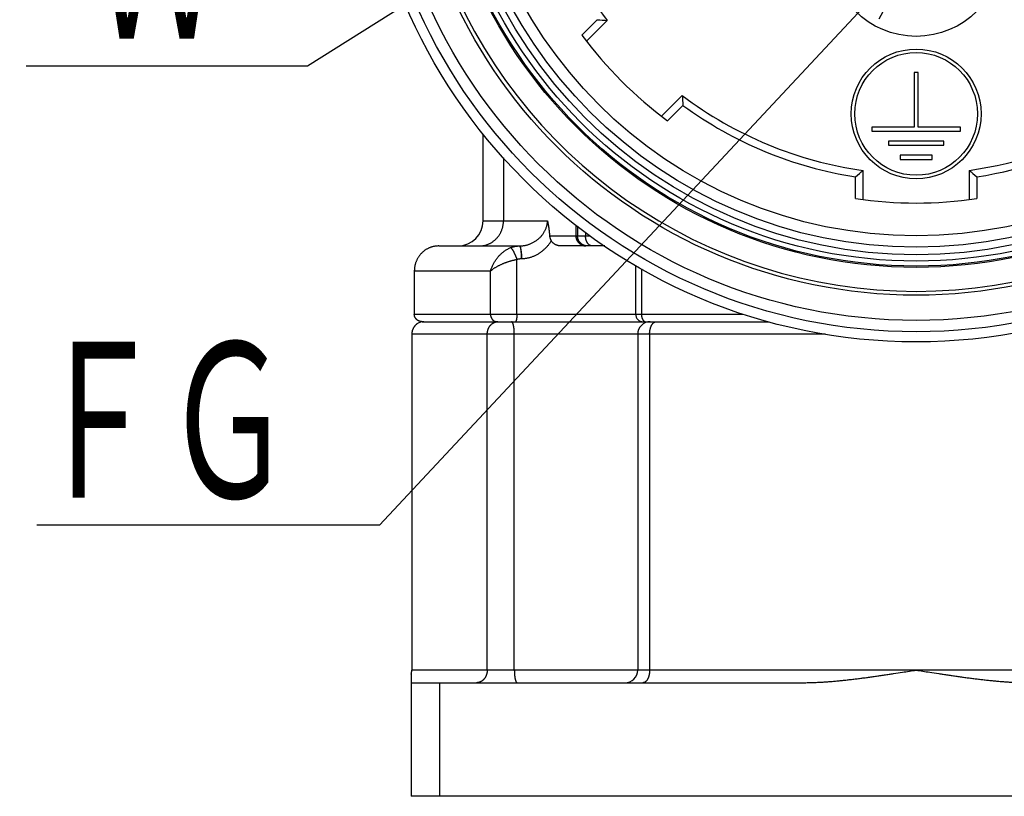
# Model space of a CAD drawing. Header units: millimetres. Extents: x 0 to 1300, y 0 to 891.
# Tile 7 of 119: x 385 to 444, y 210 to 257. Entities that reach past the tile are written whole.
import ezdxf

# ---------------------------------------------------------------- set-up
doc = ezdxf.new("R2010")
doc.units = ezdxf.units.MM
doc.header["$LTSCALE"] = 0.54643
for name, color, linetype in [('NoLayerName_001', 7, 'Continuous'), ('NoLayerName_002', 7, 'Continuous'), ('NoLayerName_003', 7, 'Continuous'), ('NoLayerName_006', 7, 'Continuous')]:
    doc.layers.add(name, color=color, linetype=linetype)
doc.styles.get("Standard").update_dxf_attribs({"font": 'txt', "bigfont": 'extfont2'})
doc.dimstyles.get("Standard").update_dxf_attribs({"dimtxt": 2.5, "dimasz": 2.5, "dimexe": 1, "dimexo": 1, "dimtad": 1, "dimdec": 3, "dimzin": 0, "dimdsep": 46, "dimtxsty": 'Standard', "dimcen": 2.5, "dimadec": 3, "dimazin": 0, "dimtfac": 0.75, "dimtdec": 3, "dimtmove": 0, "dimatfit": 3, "dimfxl": 1, "dimarcsym": 0})

msp = doc.modelspace()

# ---------------------------------------------------------------- linework, layer by layer
at = {"layer": 'NoLayerName_001', "color": 7, "linetype": 'Continuous', "lineweight": 25}
for p, q in [((418.5757, 255.6635), (419.4875, 256.5753)), ((418.8501, 255.3015), (420.0806, 256.532)), ((424.5354, 252.0773), (423.3049, 250.8467)), ((424.5786, 251.4841), (423.6669, 250.5723)), ((435.286, 245.884), (435.286, 247.6242)), ((441.586, 247.6242), (441.586, 245.884)), ((434.836, 245.9459), (434.836, 247.2354)), ((442.036, 247.2354), (442.036, 245.9459))]:
    msp.add_line(p, q, dxfattribs=at)
for radius in [31.725, 26.7]:
    msp.add_circle((438.436, 270.4327), radius, dxfattribs=at)
for centre, radius, start, end in [((438.436, 270.4327), 23.025, 137.86317, 217.13683), ((424.9583, 327.4841), 71.1195, 265.588157, 266.067268), ((438.436, 270.4327), 23.025, 277.86317, 322.13683), ((438.436, 270.4327), 24.75, 216.636398, 233.363602), ((438.436, 270.4327), 23.475, 278.82138, 321.17862), ((438.436, 270.4327), 23.025, 232.86317, 262.13683), ((495.4874, 256.955), 71.1195, 183.932732, 184.411843), ((438.436, 270.4327), 23.475, 233.82138, 261.17862), ((388.5644, 301.244), 71.1195, 310.588157, 311.067268), ((488.3076, 301.244), 71.1195, 228.932732, 229.411843), ((438.436, 270.4327), 24.75, 261.636398, 278.363602)]:
    msp.add_arc(centre, radius, start, end, dxfattribs=at)
at = {"layer": 'NoLayerName_002', "color": 7, "linetype": 'Continuous', "lineweight": 25}
for p, q in [((438.316, 253.4377), (438.316, 250.1977)), ((438.556, 253.4377), (438.316, 253.4377)), ((438.556, 250.1977), (438.556, 253.4377)), ((435.8035, 250.1977), (435.8035, 249.9577)), ((438.316, 250.1977), (435.8035, 250.1977)), ((435.8035, 249.9577), (441.0685, 249.9577)), ((441.0685, 250.1977), (438.556, 250.1977)), ((441.0685, 249.9577), (441.0685, 250.1977)), ((436.7935, 249.3577), (436.7935, 249.1177)), ((440.0785, 249.3577), (436.7935, 249.3577)), ((440.0785, 249.1177), (440.0785, 249.3577)), ((436.7935, 249.1177), (440.0785, 249.1177)), ((437.491, 248.5177), (437.491, 248.2777)), ((439.381, 248.5177), (437.491, 248.5177)), ((437.491, 248.2777), (439.381, 248.2777)), ((439.381, 248.2777), (439.381, 248.5177))]:
    msp.add_line(p, q, dxfattribs=at)
for centre, radius in [((438.436, 260.6827), 5.1), ((438.436, 250.9777), 3.855), ((438.436, 250.9777), 3.645)]:
    msp.add_circle(centre, radius, dxfattribs=at)
at = {"layer": 'NoLayerName_003', "color": 7, "linetype": 'Continuous', "lineweight": 25}
for radius in [33, 30.225, 28.575, 28.5]:
    msp.add_circle((438.436, 270.4327), radius, dxfattribs=at)
at = {"layer": 'NoLayerName_003', "color": 8, "linetype": 'Continuous', "lineweight": 25}
for radius in [32.4, 28.2, 27.8237, 27.3748]:
    msp.add_circle((438.436, 270.4327), radius, dxfattribs=at)
at = {"layer": 'NoLayerName_003', "color": 7, "linetype": 'Continuous', "lineweight": 25}
msp.add_arc((438.436, 270.4327), 30, 200.134211, 339.865789, dxfattribs=at)
at = {"layer": 'NoLayerName_006', "color": 7, "linetype": 'Continuous', "lineweight": 25}
for p, q in [((412.711, 244.6327), (412.711, 249.802)), ((410.086, 243.1327), (414.8721, 243.1327)), ((419.9408, 243.1327), (417.3398, 243.1327)), ((408.622, 241.6327), (408.622, 239.0827)), ((421.7724, 241.9716), (421.7724, 239.0827)), ((409.0819, 238.6327), (422.2016, 238.6327)), ((422.2224, 238.6327), (429.7103, 238.6327)), ((408.4718, 237.8827), (408.4718, 217.9327)), ((421.8932, 237.8827), (421.8932, 217.9327)), ((408.436, 217.6986), (408.436, 210.4327)), ((408.436, 217.1827), (431.686, 217.1827)), ((410.1242, 217.1827), (410.1242, 210.4327)), ((468.436, 210.4327), (408.436, 210.4327))]:
    msp.add_line(p, q, dxfattribs=at)
at = {"layer": 'NoLayerName_006', "color": 8, "linetype": 'Continuous', "lineweight": 25}
for p, q in [((413.9204, 248.3759), (413.9204, 244.6327)), ((412.711, 244.6327), (416.5322, 244.6327)), ((418.2347, 243.7327), (418.2347, 244.3692)), ((418.3201, 244.3019), (418.3201, 243.7327)), ((416.6575, 243.7327), (418.7967, 243.7327)), ((418.7967, 243.926), (418.7967, 243.7327)), ((418.7967, 243.7327), (419.0431, 243.7327)), ((414.7164, 239.0827), (414.7164, 242.3317)), ((413.1453, 241.6327), (408.622, 241.6327)), ((413.1453, 239.0827), (413.1453, 241.6327)), ((422.1122, 241.7812), (422.1122, 239.0827)), ((408.622, 239.0827), (428.1431, 239.0827)), ((433.0529, 237.8827), (408.4718, 237.8827)), ((412.9553, 217.9327), (412.9553, 237.8827)), ((414.564, 217.9327), (414.564, 237.8827)), ((422.6015, 237.8827), (422.6015, 217.9327)), ((468.436, 217.9327), (408.4718, 217.9327))]:
    msp.add_line(p, q, dxfattribs=at)
at = {"layer": 'NoLayerName_006', "color": 7, "linetype": 'Continuous', "lineweight": 25}
for centre, radius, start, end in [((411.211, 244.6327), 1.5, 270, 0), ((410.0857, 241.6475), 1.4852, 89.988265, 98.187204), ((422.2224, 239.0827), 0.45, 180, 270), ((409.1946, 237.9263), 0.7063, 106.968134, 122.860756), ((409.1958, 237.9198), 0.7129, 90.033628, 106.91413), ((422.6432, 237.8827), 0.75, 89.999862, 180), ((407.6871, 217.9327), 0.7847, 342.636953, 359.996499), ((421.1432, 217.9327), 0.75, 269.999946, 0)]:
    msp.add_arc(centre, radius, start, end, dxfattribs=at)
at = {"layer": 'NoLayerName_006', "color": 8, "linetype": 'Continuous', "lineweight": 25}
for centre, radius, start, end in [((418.8071, 243.6797), 0.547, 258.175061, 269.94135), ((413.5926, 238.0952), 0.5375, 90.023216, 96.993643)]:
    msp.add_arc(centre, radius, start, end, dxfattribs=at)
for points, knots in [([(412.491, 243.1327), (412.5164, 243.1334), (412.5674, 243.1338), (412.6436, 243.1408), (412.7196, 243.1515), (412.795, 243.1666), (412.8695, 243.1857), (412.9428, 243.209), (413.0147, 243.2362), (413.0849, 243.2675), (413.1533, 243.3026), (413.2195, 243.3414), (413.2836, 243.3837), (413.3452, 243.4293), (413.4044, 243.4781), (413.4609, 243.53), (413.5146, 243.5848), (413.5653, 243.6423), (413.613, 243.7023), (413.6575, 243.7647), (413.6988, 243.8293), (413.7369, 243.896), (413.7715, 243.9645), (413.8026, 244.0347), (413.8302, 244.1064), (413.8542, 244.1793), (413.8745, 244.2534), (413.8912, 244.3284), (413.9043, 244.404), (413.9135, 244.4801), (413.9195, 244.5563), (413.9198, 244.6073), (413.9204, 244.6327)], [0, 0, 0, 0, 0.0763188, 0.1528494, 0.229551, 0.3063761, 0.3832736, 0.4601918, 0.5370817, 0.6139036, 0.6906648, 0.7673911, 0.8440987, 0.9207948, 0.9974801, 1.0741504, 1.1507985, 1.2274267, 1.3040534, 1.3806932, 1.457355, 1.5340438, 1.6107621, 1.6875111, 1.7642919, 1.8410944, 1.917896, 1.9946676, 2.0713759, 2.1479849, 2.224458, 2.3007596, 2.3007596, 2.3007596, 2.3007596]), ([(414.8721, 243.1327), (414.8994, 243.1334), (414.954, 243.1338), (415.0358, 243.1406), (415.1173, 243.1509), (415.1983, 243.1654), (415.2786, 243.1837), (415.358, 243.2057), (415.4363, 243.2314), (415.5132, 243.2607), (415.5887, 243.2934), (415.6626, 243.3295), (415.7347, 243.3689), (415.8049, 243.4115), (415.873, 243.4573), (415.939, 243.5062), (416.0027, 243.5582), (416.064, 243.613), (416.1225, 243.6708), (416.1782, 243.7314), (416.2307, 243.7947), (416.2798, 243.8607), (416.3253, 243.9293), (416.3668, 244.0005), (416.4042, 244.0742), (416.4372, 244.1501), (416.4657, 244.2278), (416.4894, 244.3071), (416.5082, 244.3876), (416.5218, 244.4689), (416.5307, 244.5507), (416.5313, 244.6054), (416.5322, 244.6327)], [0, 0, 0, 0, 0.0818215, 0.1638006, 0.2459288, 0.3281837, 0.4105304, 0.4929245, 0.5753132, 0.6576391, 0.7398788, 0.8220505, 0.9041744, 0.9862705, 1.0683599, 1.1504651, 1.2326113, 1.3148149, 1.3970469, 1.4792788, 1.5615013, 1.6437264, 1.7259901, 1.8083543, 1.8909037, 1.9736312, 2.0564275, 2.1391858, 2.2218115, 2.3042289, 2.386386, 2.4682617, 2.4682617, 2.4682617, 2.4682617]), ([(414.969, 242.3818), (414.9978, 242.3824), (415.0554, 242.3828), (415.1417, 242.3889), (415.2277, 242.3984), (415.3132, 242.4117), (415.3981, 242.4289), (415.4821, 242.4497), (415.565, 242.4743), (415.6467, 242.5025), (415.7271, 242.5342), (415.806, 242.5693), (415.8835, 242.6078), (415.9595, 242.6495), (416.0338, 242.6944), (416.1064, 242.7422), (416.1772, 242.793), (416.246, 242.8465), (416.3128, 242.9027), (416.3774, 242.9613), (416.4398, 243.0224), (416.4999, 243.0857), (416.5575, 243.1511), (416.6125, 243.2185), (416.6648, 243.2879), (416.7147, 243.3587), (416.7452, 243.4076), (416.7608, 243.4319)], [0, 0, 0, 0, 0.0862989, 0.1727382, 0.2592712, 0.3458486, 0.4324208, 0.5189394, 0.6053664, 0.6917326, 0.7780957, 0.8645059, 0.9510055, 1.0376296, 1.1244063, 1.2113399, 1.2984101, 1.385589, 1.472844, 1.5601381, 1.6474308, 1.7346793, 1.8218393, 1.9088656, 1.9957133, 2.0823387, 2.1686999, 2.1686999, 2.1686999, 2.1686999]), ([(418.695, 243.1443), (418.6822, 243.1475), (418.6562, 243.1532), (418.6183, 243.1661), (418.5812, 243.1814), (418.545, 243.1995), (418.5101, 243.2201), (418.4766, 243.2431), (418.4447, 243.2683), (418.4146, 243.2958), (418.3864, 243.3252), (418.3604, 243.3565), (418.3368, 243.3896), (418.3156, 243.4243), (418.2967, 243.4602), (418.2803, 243.4973), (418.2664, 243.5354), (418.2549, 243.5741), (418.2459, 243.6134), (418.2396, 243.6531), (418.2354, 243.6929), (418.2352, 243.7195), (418.2347, 243.7327)], [0, 0, 0, 0, 0.03972488, 0.0796742, 0.11983946, 0.16019658, 0.20071035, 0.24133858, 0.28203619, 0.32275915, 0.36346846, 0.40413416, 0.4447501, 0.48533718, 0.52590381, 0.56644305, 0.60693563, 0.64735285, 0.6876595, 0.72781675, 0.76778504, 0.80752701, 0.80752701, 0.80752701, 0.80752701]), ([(418.9055, 243.1327), (418.8952, 243.133), (418.8746, 243.1331), (418.8437, 243.1359), (418.813, 243.14), (418.7825, 243.1459), (418.7523, 243.1534), (418.7225, 243.1625), (418.6933, 243.1732), (418.6647, 243.1855), (418.6369, 243.1993), (418.6098, 243.2145), (418.5836, 243.2312), (418.5584, 243.2492), (418.5341, 243.2686), (418.5109, 243.2892), (418.4887, 243.3109), (418.4678, 243.3338), (418.4481, 243.3578), (418.4297, 243.3827), (418.4125, 243.4086), (418.3967, 243.4353), (418.3823, 243.4629), (418.3693, 243.4911), (418.3578, 243.52), (418.3478, 243.5494), (418.3393, 243.5793), (418.3323, 243.6096), (418.3269, 243.6402), (418.323, 243.6709), (418.3205, 243.7018), (418.3203, 243.7224), (418.3201, 243.7327)], [0, 0, 0, 0, 0.03087811, 0.06183737, 0.09286197, 0.12393407, 0.15503484, 0.18614561, 0.21724896, 0.24833056, 0.27939038, 0.31043597, 0.34147211, 0.37250133, 0.40352452, 0.43454173, 0.4655528, 0.49655968, 0.52756794, 0.55858186, 0.58960415, 0.62063658, 0.65168059, 0.68273794, 0.71381094, 0.74489613, 0.77598278, 0.80705755, 0.83810553, 0.86911104, 0.90005844, 0.93093299, 0.93093299, 0.93093299, 0.93093299]), ([(419.1915, 243.1327), (419.1828, 243.1332), (419.1652, 243.1335), (419.1392, 243.1379), (419.1135, 243.1445), (419.0885, 243.1535), (419.0643, 243.1646), (419.0411, 243.1776), (419.0191, 243.1923), (418.9984, 243.2086), (418.9789, 243.2264), (418.9606, 243.2453), (418.9434, 243.2653), (418.9274, 243.2863), (418.9124, 243.308), (418.8985, 243.3303), (418.8855, 243.3532), (418.8736, 243.3766), (418.8626, 243.4004), (418.8525, 243.4246), (418.8434, 243.4493), (418.8351, 243.4742), (418.8276, 243.4994), (418.821, 243.5248), (418.8152, 243.5504), (418.8102, 243.5762), (418.806, 243.6021), (418.8026, 243.6281), (418.8, 243.6542), (418.7981, 243.6804), (418.7969, 243.7065), (418.7968, 243.724), (418.7967, 243.7327)], [0, 0, 0, 0, 0.02619547, 0.05253598, 0.07902781, 0.10563096, 0.1322699, 0.15884345, 0.1852693, 0.21160408, 0.23791736, 0.26424845, 0.29060925, 0.31698732, 0.34334902, 0.36965709, 0.39592293, 0.42216745, 0.44840588, 0.47464802, 0.50089866, 0.52715781, 0.55342109, 0.57968148, 0.60593757, 0.63218967, 0.65843677, 0.68467662, 0.71090584, 0.73711998, 0.76331368, 0.78948072, 0.78948072, 0.78948072, 0.78948072]), ([(413.1453, 241.6327), (413.1544, 241.6627), (413.1718, 241.7231), (413.2037, 241.8119), (413.2391, 241.8995), (413.2783, 241.9856), (413.3213, 242.0701), (413.3678, 242.1528), (413.4179, 242.2337), (413.4713, 242.3125), (413.528, 242.3893), (413.5879, 242.4637), (413.6509, 242.5357), (413.7168, 242.6051), (413.7856, 242.6715), (413.8572, 242.7347), (413.9314, 242.7945), (414.0082, 242.8504), (414.0875, 242.9025), (414.1692, 242.95), (414.253, 242.9937), (414.3109, 243.018), (414.3396, 243.0308)], [0, 0, 0, 0, 0.0941787, 0.1884685, 0.2828934, 0.37747, 0.4722086, 0.5671139, 0.6621861, 0.7574217, 0.8528145, 0.9483564, 1.044018, 1.1397069, 1.23533, 1.3308091, 1.4260841, 1.5211153, 1.6158862, 1.7104065, 1.8047147, 1.8988814, 1.8988814, 1.8988814, 1.8988814]), ([(414.3396, 243.0308), (414.3505, 243.0351), (414.3723, 243.0439), (414.4055, 243.0559), (414.439, 243.0672), (414.4729, 243.0776), (414.507, 243.0871), (414.5415, 243.0957), (414.5761, 243.1034), (414.611, 243.1103), (414.646, 243.1162), (414.6811, 243.1213), (414.7163, 243.1254), (414.7516, 243.1287), (414.7869, 243.131), (414.8222, 243.1325), (414.8457, 243.1325), (414.8574, 243.1327)], [0, 0, 0, 0, 0.03522174, 0.07051805, 0.10587886, 0.14129347, 0.17675065, 0.2122388, 0.24774597, 0.28326001, 0.31876863, 0.35425951, 0.38972042, 0.42513925, 0.46050416, 0.49580367, 0.53102674, 0.53102674, 0.53102674, 0.53102674]), ([(414.3396, 243.0308), (414.346, 243.0265), (414.3593, 243.0188), (414.3758, 243.0027), (414.3916, 242.9859), (414.4062, 242.9683), (414.4202, 242.9501), (414.4336, 242.9316), (414.4465, 242.9127), (414.459, 242.8935), (414.4711, 242.874), (414.4828, 242.8543), (414.4943, 242.8343), (414.5054, 242.8143), (414.5163, 242.794), (414.527, 242.7738), (414.5376, 242.7534), (414.5479, 242.7329), (414.5581, 242.7124), (414.5681, 242.6918), (414.5779, 242.6711), (414.5876, 242.6503), (414.5971, 242.6295), (414.6065, 242.6086), (414.6157, 242.5876), (414.6248, 242.5666), (414.6338, 242.5455), (414.6426, 242.5243), (414.6513, 242.5031), (414.6599, 242.4819), (414.6684, 242.4606), (414.6767, 242.4392), (414.6849, 242.4178), (414.6929, 242.3964), (414.7009, 242.3749), (414.7087, 242.3533), (414.7138, 242.3389), (414.7164, 242.3317)], [0, 0, 0, 0, 0.02288764, 0.04595704, 0.06895104, 0.09185598, 0.11473724, 0.13762127, 0.16051824, 0.18343361, 0.20636892, 0.22932217, 0.25228828, 0.27525949, 0.29822577, 0.32117845, 0.34411811, 0.3670471, 0.3899676, 0.41288167, 0.43579118, 0.45869784, 0.48160326, 0.50450886, 0.52741595, 0.55032565, 0.5732382, 0.59615322, 0.61907027, 0.64198889, 0.66490858, 0.68782882, 0.71074904, 0.73366866, 0.75658706, 0.77950359, 0.80241757, 0.80241757, 0.80241757, 0.80241757]), ([(414.8574, 243.1327), (414.8605, 243.1319), (414.8673, 243.1311), (414.8752, 243.1243), (414.882, 243.1167), (414.8879, 243.1083), (414.8928, 243.0997), (414.8969, 243.0908), (414.9005, 243.0818), (414.9037, 243.0727), (414.9068, 243.0635), (414.9098, 243.0542), (414.9127, 243.0449), (414.9154, 243.0355), (414.918, 243.0261), (414.9204, 243.0166), (414.9228, 243.007), (414.925, 242.9974), (414.9272, 242.9878), (414.9293, 242.9782), (414.9312, 242.9685), (414.9331, 242.9588), (414.9349, 242.9491), (414.9366, 242.9394), (414.9383, 242.9297), (414.9399, 242.92), (414.9409, 242.9135), (414.9414, 242.9103)], [0, 0, 0, 0, 0.00959767, 0.01977714, 0.03029487, 0.04045775, 0.05033256, 0.06006094, 0.0697356, 0.07941134, 0.0891118, 0.09883814, 0.10858913, 0.11836317, 0.12815839, 0.1379726, 0.14780334, 0.1576479, 0.16750333, 0.17736647, 0.18723395, 0.19710221, 0.20696753, 0.21682601, 0.22667364, 0.23650624, 0.24631955, 0.24631955, 0.24631955, 0.24631955]), ([(414.8721, 243.1327), (414.8752, 243.1319), (414.8819, 243.1311), (414.8896, 243.1242), (414.8963, 243.1166), (414.9022, 243.1083), (414.9072, 243.0999), (414.9115, 243.0912), (414.9152, 243.0824), (414.9184, 243.0735), (414.9214, 243.0644), (414.9242, 243.0552), (414.9267, 243.0459), (414.9289, 243.0365), (414.9309, 243.0271), (414.9327, 243.0175), (414.9343, 243.0079), (414.9357, 242.9982), (414.937, 242.9885), (414.938, 242.9787), (414.9389, 242.9689), (414.9396, 242.9592), (414.9402, 242.9494), (414.9407, 242.9396), (414.941, 242.9298), (414.9413, 242.92), (414.9414, 242.9135), (414.9414, 242.9103)], [0, 0, 0, 0, 0.00945275, 0.01951847, 0.0299628, 0.0400607, 0.0498485, 0.05945519, 0.06897928, 0.07849207, 0.08803423, 0.09761257, 0.10722822, 0.1168811, 0.12656993, 0.13629241, 0.14604522, 0.15582416, 0.16562422, 0.17543963, 0.18526394, 0.19509009, 0.20491047, 0.21471695, 0.22450097, 0.23425356, 0.24396538, 0.24396538, 0.24396538, 0.24396538]), ([(414.9414, 242.9103), (414.9436, 242.9017), (414.9481, 242.8846), (414.954, 242.8588), (414.9592, 242.8327), (414.9639, 242.8066), (414.9679, 242.7803), (414.9715, 242.754), (414.9746, 242.7275), (414.9772, 242.7011), (414.9795, 242.6746), (414.9814, 242.648), (414.9829, 242.6215), (414.9842, 242.595), (414.985, 242.5684), (414.9856, 242.5419), (414.9858, 242.5153), (414.9857, 242.4888), (414.9853, 242.4622), (414.9846, 242.4357), (414.9836, 242.4092), (414.9826, 242.3915), (414.9821, 242.3827)], [0, 0, 0, 0, 0.02653035, 0.0530634, 0.07960696, 0.1061656, 0.1327409, 0.15933164, 0.18593409, 0.21254219, 0.23914779, 0.26574183, 0.29232245, 0.31889171, 0.34545155, 0.37200372, 0.39854979, 0.42509118, 0.45162911, 0.47816466, 0.50469873, 0.53123206, 0.53123206, 0.53123206, 0.53123206]), ([(414.9414, 242.9103), (414.9426, 242.9016), (414.945, 242.8841), (414.9483, 242.8578), (414.9513, 242.8315), (414.9542, 242.8052), (414.957, 242.7789), (414.9595, 242.7526), (414.962, 242.7262), (414.9642, 242.6998), (414.9664, 242.6734), (414.9684, 242.647), (414.9703, 242.6206), (414.972, 242.5942), (414.9737, 242.5678), (414.9752, 242.5414), (414.9766, 242.5149), (414.9779, 242.4885), (414.9791, 242.4621), (414.9802, 242.4356), (414.9812, 242.4092), (414.9818, 242.3915), (414.9821, 242.3827)], [0, 0, 0, 0, 0.02646574, 0.05293209, 0.07939954, 0.10586792, 0.13233665, 0.15880558, 0.185275, 0.2117451, 0.23821598, 0.26468769, 0.29116019, 0.31763337, 0.34410706, 0.37058102, 0.39705496, 0.4235285, 0.45000123, 0.47647267, 0.50294231, 0.52940956, 0.52940956, 0.52940956, 0.52940956]), ([(413.1453, 241.6327), (413.1625, 241.6481), (413.1965, 241.6796), (413.2507, 241.7232), (413.3064, 241.7649), (413.3637, 241.8044), (413.4221, 241.8422), (413.4815, 241.8785), (413.5416, 241.9134), (413.6026, 241.9468), (413.6642, 241.9788), (413.7265, 242.0096), (413.7894, 242.0392), (413.8528, 242.0676), (413.9168, 242.0949), (413.9813, 242.1211), (414.0463, 242.146), (414.1118, 242.1699), (414.1777, 242.1926), (414.2439, 242.2141), (414.3106, 242.2344), (414.3775, 242.2536), (414.4448, 242.2716), (414.5123, 242.2885), (414.5801, 242.3041), (414.6481, 242.3187), (414.6936, 242.3273), (414.7164, 242.3317)], [0, 0, 0, 0, 0.0694329, 0.1389156, 0.2084775, 0.2781015, 0.3477307, 0.4172915, 0.4867872, 0.5562489, 0.6257027, 0.6951696, 0.7646659, 0.8342021, 0.9037774, 0.9733856, 1.0430203, 1.1126746, 1.1823413, 1.2520125, 1.3216805, 1.391337, 1.4609736, 1.5305815, 1.6001521, 1.6696762, 1.7391449, 1.7391449, 1.7391449, 1.7391449]), ([(414.7164, 242.3317), (414.7217, 242.3338), (414.7323, 242.3382), (414.7485, 242.3441), (414.7648, 242.3496), (414.7814, 242.3547), (414.798, 242.3594), (414.8148, 242.3636), (414.8318, 242.3674), (414.8488, 242.3708), (414.8658, 242.3737), (414.883, 242.3762), (414.9002, 242.3782), (414.9174, 242.3798), (414.9346, 242.3809), (414.9518, 242.3817), (414.9633, 242.3817), (414.969, 242.3818)], [0, 0, 0, 0, 0.01719369, 0.03442402, 0.05168605, 0.06897454, 0.08628399, 0.10360868, 0.12094276, 0.13828023, 0.15561507, 0.1729412, 0.1902526, 0.20754331, 0.2248075, 0.2420395, 0.25923389, 0.25923389, 0.25923389, 0.25923389]), ([(413.1453, 239.0827), (413.1454, 239.0752), (413.1455, 239.0603), (413.147, 239.038), (413.1494, 239.0156), (413.1527, 238.9934), (413.1569, 238.9713), (413.1622, 238.9493), (413.1684, 238.9276), (413.1756, 238.9062), (413.1838, 238.8851), (413.1929, 238.8644), (413.2031, 238.8441), (413.2142, 238.8243), (413.2263, 238.8051), (413.2394, 238.7865), (413.2533, 238.7687), (413.2681, 238.7516), (413.2838, 238.7354), (413.3004, 238.7202), (413.3176, 238.7058), (413.3299, 238.6973), (413.3359, 238.693)], [0, 0, 0, 0, 0.02235803, 0.0447671, 0.06721889, 0.08970615, 0.11222299, 0.13476522, 0.1573306, 0.17991923, 0.20253377, 0.22517981, 0.24786424, 0.27057477, 0.29328693, 0.31597856, 0.33863082, 0.36122901, 0.38376345, 0.40623035, 0.42863273, 0.45098138, 0.45098138, 0.45098138, 0.45098138]), ([(413.3359, 238.693), (413.3387, 238.6911), (413.3443, 238.6874), (413.3529, 238.6821), (413.3616, 238.677), (413.3705, 238.6722), (413.3795, 238.6676), (413.3887, 238.6633), (413.398, 238.6593), (413.4074, 238.6555), (413.417, 238.6519), (413.4266, 238.6487), (413.4364, 238.6457), (413.4462, 238.643), (413.4561, 238.6406), (413.4661, 238.6386), (413.4761, 238.6368), (413.4862, 238.6353), (413.4963, 238.6342), (413.5064, 238.6333), (413.5164, 238.6328), (413.5232, 238.6328), (413.5265, 238.6327)], [0, 0, 0, 0, 0.01007568, 0.02015036, 0.03023, 0.04032088, 0.05042959, 0.06056184, 0.07071603, 0.0808877, 0.09107241, 0.10126578, 0.11146358, 0.12166172, 0.13185632, 0.14204376, 0.15222071, 0.1623842, 0.17253165, 0.18266092, 0.19277039, 0.20285896, 0.20285896, 0.20285896, 0.20285896]), ([(414.7164, 239.0827), (414.7163, 239.0775), (414.7163, 239.0671), (414.7162, 239.0514), (414.7159, 239.0358), (414.7156, 239.0202), (414.7151, 239.0045), (414.7145, 238.9889), (414.7138, 238.9733), (414.7129, 238.9576), (414.7119, 238.9419), (414.7108, 238.9262), (414.7095, 238.9105), (414.708, 238.8947), (414.7064, 238.8789), (414.7047, 238.8631), (414.7027, 238.8474), (414.7007, 238.8318), (414.6985, 238.8162), (414.6962, 238.8008), (414.6937, 238.7856), (414.6911, 238.7705), (414.6884, 238.7557), (414.6854, 238.7409), (414.682, 238.7262), (414.678, 238.7114), (414.6731, 238.6963), (414.6671, 238.6809), (414.66, 238.6651), (414.6519, 238.6502), (414.6418, 238.636), (414.6309, 238.6343), (414.6263, 238.6327)], [0, 0, 0, 0, 0.01565553, 0.03129255, 0.0469181, 0.06253931, 0.07816347, 0.09379798, 0.10945039, 0.12512839, 0.14083982, 0.15659266, 0.17239504, 0.18824877, 0.20413084, 0.2200123, 0.23586413, 0.25165735, 0.26736298, 0.28295207, 0.29839574, 0.31366516, 0.32873861, 0.34370245, 0.35873422, 0.37402781, 0.38979444, 0.40626347, 0.42368021, 0.44159797, 0.45795359, 0.47271671, 0.47271671, 0.47271671, 0.47271671]), ([(422.1122, 239.0827), (422.1122, 239.0798), (422.1123, 239.074), (422.1124, 239.0654), (422.1126, 239.0567), (422.113, 239.048), (422.1134, 239.0393), (422.1139, 239.0307), (422.1145, 239.022), (422.1152, 239.0133), (422.116, 239.0047), (422.1168, 238.9961), (422.1178, 238.9874), (422.1189, 238.9788), (422.1201, 238.9702), (422.1213, 238.9616), (422.1227, 238.9531), (422.1241, 238.9445), (422.1257, 238.936), (422.1273, 238.9275), (422.1291, 238.919), (422.1303, 238.9133), (422.131, 238.9105)], [0, 0, 0, 0, 0.00867275, 0.01734848, 0.02602674, 0.03470708, 0.04338906, 0.05207227, 0.06075628, 0.0694407, 0.07812514, 0.08680923, 0.09549261, 0.10417493, 0.11285588, 0.12153513, 0.13021241, 0.13888751, 0.14756071, 0.15623252, 0.16490353, 0.17357443, 0.17357443, 0.17357443, 0.17357443]), ([(422.131, 238.9105), (422.1322, 238.9052), (422.1347, 238.8945), (422.1389, 238.8787), (422.1434, 238.863), (422.1485, 238.8473), (422.154, 238.8317), (422.16, 238.816), (422.1666, 238.8004), (422.1738, 238.7848), (422.1816, 238.7693), (422.19, 238.7541), (422.1991, 238.7393), (422.2087, 238.7249), (422.219, 238.7112), (422.23, 238.6981), (422.2416, 238.6859), (422.2539, 238.6746), (422.267, 238.6644), (422.2807, 238.6554), (422.2951, 238.6474), (422.3053, 238.6435), (422.3103, 238.6414)], [0, 0, 0, 0, 0.01641322, 0.0327666, 0.04912199, 0.0655436, 0.08209784, 0.09885318, 0.11586062, 0.13307131, 0.150407, 0.16779513, 0.18517002, 0.2024743, 0.2196607, 0.23669404, 0.25355375, 0.27023663, 0.28675986, 0.30316413, 0.31951647, 0.33591221, 0.33591221, 0.33591221, 0.33591221]), ([(412.9553, 237.8827), (412.9555, 237.8944), (412.9557, 237.9179), (412.9579, 237.953), (412.9614, 237.9882), (412.9663, 238.0232), (412.9726, 238.058), (412.9804, 238.0925), (412.9896, 238.1267), (413.0003, 238.1606), (413.0124, 238.194), (413.026, 238.2268), (413.0411, 238.2591), (413.0576, 238.2906), (413.0755, 238.3214), (413.0948, 238.3513), (413.1155, 238.3802), (413.1375, 238.408), (413.1608, 238.4347), (413.1854, 238.46), (413.2111, 238.4841), (413.2294, 238.4988), (413.2384, 238.5063)], [0, 0, 0, 0, 0.03515103, 0.07037395, 0.10565713, 0.14099027, 0.17636476, 0.21177406, 0.24721412, 0.28268374, 0.31818494, 0.35372341, 0.38930621, 0.42491755, 0.46052847, 0.49611265, 0.53164744, 0.56711476, 0.60250201, 0.63780304, 0.67301911, 0.7081599, 0.7081599, 0.7081599, 0.7081599]), ([(413.2384, 238.5063), (413.2426, 238.5095), (413.2509, 238.516), (413.2637, 238.5252), (413.2767, 238.5342), (413.2899, 238.5429), (413.3034, 238.5512), (413.3171, 238.5591), (413.331, 238.5667), (413.3452, 238.5739), (413.3596, 238.5808), (413.3742, 238.5872), (413.3889, 238.5933), (413.4038, 238.5989), (413.4189, 238.6042), (413.4341, 238.609), (413.4494, 238.6134), (413.4648, 238.6174), (413.4803, 238.6209), (413.4958, 238.624), (413.5114, 238.6267), (413.5219, 238.628), (413.5271, 238.6287)], [0, 0, 0, 0, 0.01578443, 0.03156799, 0.04735749, 0.06316054, 0.07898561, 0.0948404, 0.1107233, 0.12662905, 0.14255235, 0.15848788, 0.17443039, 0.19037473, 0.2063159, 0.22224909, 0.23816976, 0.25407366, 0.2699569, 0.285816, 0.30164792, 0.31745016, 0.31745016, 0.31745016, 0.31745016]), ([(414.4293, 238.6182), (414.4289, 238.6186), (414.428, 238.6194), (414.4266, 238.6205), (414.4252, 238.6217), (414.4237, 238.6228), (414.4222, 238.6238), (414.4207, 238.6248), (414.4192, 238.6258), (414.4176, 238.6267), (414.416, 238.6276), (414.4143, 238.6284), (414.4126, 238.6292), (414.4109, 238.6299), (414.4092, 238.6305), (414.4074, 238.6311), (414.4057, 238.6316), (414.4039, 238.632), (414.4021, 238.6323), (414.4003, 238.6325), (414.3985, 238.6327), (414.3973, 238.6327), (414.3967, 238.6327)], [0, 0, 0, 0, 0.001805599, 0.003609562, 0.005414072, 0.007221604, 0.00903494, 0.010857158, 0.012689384, 0.0145292, 0.016374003, 0.018221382, 0.02006915, 0.021915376, 0.023758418, 0.025596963, 0.027430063, 0.029257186, 0.031078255, 0.032893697, 0.034704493, 0.03651222, 0.03651222, 0.03651222, 0.03651222]), ([(414.4651, 238.567), (414.4647, 238.568), (414.4637, 238.5698), (414.4623, 238.5726), (414.4608, 238.5754), (414.4593, 238.5781), (414.4578, 238.5809), (414.4562, 238.5836), (414.4546, 238.5863), (414.453, 238.589), (414.4513, 238.5916), (414.4496, 238.5943), (414.4478, 238.5969), (414.446, 238.5995), (414.4441, 238.602), (414.4422, 238.6045), (414.4402, 238.6069), (414.4381, 238.6093), (414.436, 238.6116), (414.4339, 238.6139), (414.4316, 238.6161), (414.4301, 238.6175), (414.4293, 238.6182)], [0, 0, 0, 0, 0.003130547, 0.006259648, 0.009388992, 0.012520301, 0.01565533, 0.018795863, 0.021942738, 0.025094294, 0.028248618, 0.031403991, 0.034558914, 0.037712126, 0.040862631, 0.044009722, 0.047153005, 0.050292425, 0.053428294, 0.056561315, 0.059692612, 0.06282375, 0.06282375, 0.06282375, 0.06282375]), ([(414.564, 237.8827), (414.564, 237.892), (414.5639, 237.9105), (414.5636, 237.9383), (414.5631, 237.9662), (414.5623, 237.994), (414.5613, 238.0218), (414.5601, 238.0496), (414.5585, 238.0775), (414.5568, 238.1052), (414.5547, 238.133), (414.5523, 238.1607), (414.5497, 238.1884), (414.5467, 238.2161), (414.5435, 238.2437), (414.5399, 238.2713), (414.5359, 238.2988), (414.5316, 238.3263), (414.5269, 238.3537), (414.5218, 238.381), (414.5161, 238.4083), (414.5098, 238.4354), (414.503, 238.4624), (414.4954, 238.4893), (414.4868, 238.5158), (414.4771, 238.5419), (414.469, 238.5586), (414.4651, 238.567)], [0, 0, 0, 0, 0.02781389, 0.05564011, 0.08347559, 0.11131748, 0.13916319, 0.16701036, 0.19485691, 0.22270104, 0.25054123, 0.27837625, 0.30620521, 0.33402753, 0.36184298, 0.38965167, 0.41745409, 0.44525189, 0.47304938, 0.50085327, 0.52867288, 0.55652042, 0.58441027, 0.6123216, 0.64019983, 0.66802271, 0.6958156, 0.6958156, 0.6958156, 0.6958156]), ([(422.3103, 238.6414), (422.3113, 238.641), (422.3134, 238.6403), (422.3165, 238.6393), (422.3196, 238.6384), (422.3228, 238.6375), (422.3259, 238.6367), (422.3291, 238.6359), (422.3323, 238.6353), (422.3356, 238.6347), (422.3388, 238.6342), (422.342, 238.6337), (422.3453, 238.6333), (422.3486, 238.6331), (422.3518, 238.6329), (422.3551, 238.6327), (422.3572, 238.6327), (422.3583, 238.6327)], [0, 0, 0, 0, 0.003255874, 0.006518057, 0.009785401, 0.013056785, 0.016331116, 0.019607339, 0.022884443, 0.026161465, 0.029437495, 0.032711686, 0.035983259, 0.039251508, 0.042515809, 0.045775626, 0.049030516, 0.049030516, 0.049030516, 0.049030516]), ([(422.6015, 237.8827), (422.6016, 237.8928), (422.6017, 237.9129), (422.6026, 237.9431), (422.6042, 237.9733), (422.6064, 238.0036), (422.6093, 238.0338), (422.6129, 238.0639), (422.6171, 238.0939), (422.6221, 238.1239), (422.6279, 238.1536), (422.6343, 238.1832), (422.6416, 238.2126), (422.6496, 238.2418), (422.6584, 238.2708), (422.6681, 238.2994), (422.6786, 238.3278), (422.6899, 238.3557), (422.7023, 238.3833), (422.7157, 238.4103), (422.7303, 238.4368), (422.7461, 238.4627), (422.7631, 238.4878), (422.7815, 238.5119), (422.8014, 238.5348), (422.8225, 238.5565), (422.8382, 238.5691), (422.8459, 238.5756)], [0, 0, 0, 0, 0.03017448, 0.06040707, 0.09068417, 0.12099325, 0.15132284, 0.1816627, 0.21200385, 0.24233866, 0.272661, 0.30296625, 0.33325148, 0.36351551, 0.39375901, 0.42398462, 0.45419478, 0.48438742, 0.51456698, 0.54474807, 0.57495641, 0.60522972, 0.63558845, 0.66595496, 0.69625747, 0.72646796, 0.75661059, 0.75661059, 0.75661059, 0.75661059]), ([(422.8459, 238.5756), (422.847, 238.5765), (422.8493, 238.5782), (422.8527, 238.5808), (422.8562, 238.5834), (422.8597, 238.5858), (422.8632, 238.5883), (422.8668, 238.5907), (422.8704, 238.593), (422.874, 238.5953), (422.8777, 238.5975), (422.8814, 238.5997), (422.8851, 238.6019), (422.8889, 238.6039), (422.8927, 238.6059), (422.8965, 238.6079), (422.9004, 238.6098), (422.9043, 238.6116), (422.9082, 238.6133), (422.9122, 238.615), (422.9161, 238.6167), (422.9188, 238.6177), (422.9202, 238.6182)], [0, 0, 0, 0, 0.004289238, 0.008578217, 0.012867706, 0.017158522, 0.021451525, 0.025747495, 0.030046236, 0.034347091, 0.038649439, 0.042952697, 0.047256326, 0.051559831, 0.055862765, 0.060164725, 0.064465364, 0.068764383, 0.073061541, 0.077356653, 0.081649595, 0.085940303, 0.085940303, 0.085940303, 0.085940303]), ([(422.9202, 238.6182), (422.9218, 238.6188), (422.9251, 238.62), (422.9301, 238.6217), (422.9351, 238.6233), (422.9401, 238.6247), (422.9452, 238.6261), (422.9504, 238.6273), (422.9555, 238.6284), (422.9607, 238.6294), (422.9659, 238.6303), (422.9712, 238.631), (422.9764, 238.6316), (422.9816, 238.6321), (422.9869, 238.6324), (422.9921, 238.6327), (422.9956, 238.6327), (422.9974, 238.6327)], [0, 0, 0, 0, 0.005244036, 0.010498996, 0.015762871, 0.021033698, 0.026309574, 0.031588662, 0.036869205, 0.042149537, 0.047428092, 0.052703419, 0.057974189, 0.063239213, 0.068497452, 0.073748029, 0.078990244, 0.078990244, 0.078990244, 0.078990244]), ([(412.9553, 217.9327), (412.955, 217.9189), (412.9548, 217.8912), (412.9517, 217.8497), (412.9469, 217.8083), (412.94, 217.7671), (412.9312, 217.7262), (412.9203, 217.6857), (412.9075, 217.6457), (412.8925, 217.6065), (412.8755, 217.568), (412.8564, 217.5304), (412.8352, 217.4939), (412.812, 217.4585), (412.7867, 217.4245), (412.7596, 217.392), (412.7308, 217.3613), (412.7002, 217.3324), (412.6679, 217.3056), (412.6341, 217.2811), (412.599, 217.2587), (412.5743, 217.2463), (412.5621, 217.2398)], [0, 0, 0, 0, 0.0414602, 0.08304973, 0.12474366, 0.16652042, 0.2083627, 0.25025848, 0.29220196, 0.33419456, 0.37624589, 0.41837472, 0.46060603, 0.50291661, 0.54524381, 0.58752899, 0.62972126, 0.67178011, 0.71367828, 0.75540477, 0.79696789, 0.83839848, 0.83839848, 0.83839848, 0.83839848]), ([(414.564, 217.9327), (414.564, 217.9261), (414.564, 217.9129), (414.5642, 217.8932), (414.5645, 217.8734), (414.5649, 217.8536), (414.5654, 217.8338), (414.566, 217.8141), (414.5668, 217.7943), (414.5677, 217.7745), (414.5687, 217.7548), (414.5698, 217.735), (414.5711, 217.7153), (414.5725, 217.6956), (414.5741, 217.6758), (414.5758, 217.6561), (414.5776, 217.6364), (414.5796, 217.6167), (414.5817, 217.597), (414.584, 217.5774), (414.5864, 217.5578), (414.589, 217.5382), (414.5918, 217.5186), (414.5947, 217.4991), (414.5979, 217.4796), (414.6013, 217.4602), (414.6049, 217.4407), (414.6088, 217.4213), (414.6131, 217.4019), (414.6176, 217.3825), (414.6225, 217.3632), (414.6277, 217.344), (414.6332, 217.3252), (414.6391, 217.3066), (414.6454, 217.2884), (414.6525, 217.2702), (414.6609, 217.2517), (414.6708, 217.2331), (414.6819, 217.2144), (414.692, 217.2039), (414.6966, 217.1985)], [0, 0, 0, 0, 0.01977468, 0.03955039, 0.05932702, 0.07910445, 0.09888263, 0.11866154, 0.13844121, 0.1582217, 0.17800313, 0.19778564, 0.21756944, 0.23735477, 0.25714193, 0.27693125, 0.29672306, 0.31651587, 0.3363063, 0.35609101, 0.3758668, 0.39563061, 0.41537955, 0.43511281, 0.45484159, 0.47458211, 0.49435143, 0.51416754, 0.53404937, 0.55399738, 0.57394052, 0.59379212, 0.61346692, 0.63288175, 0.65208429, 0.67147712, 0.69154914, 0.71280591, 0.73487999, 0.75626318, 0.75626318, 0.75626318, 0.75626318]), ([(422.6015, 217.9327), (422.6014, 217.924), (422.6014, 217.9065), (422.6006, 217.8803), (422.5994, 217.8541), (422.5977, 217.8279), (422.5955, 217.8018), (422.5928, 217.7757), (422.5896, 217.7496), (422.5859, 217.7236), (422.5816, 217.6977), (422.5769, 217.6719), (422.5716, 217.6461), (422.5657, 217.6205), (422.5593, 217.5949), (422.5523, 217.5696), (422.5447, 217.5444), (422.5364, 217.5195), (422.5274, 217.4948), (422.5177, 217.4704), (422.5073, 217.4463), (422.4961, 217.4226), (422.4841, 217.3992), (422.4712, 217.3763), (422.4575, 217.3539), (422.4429, 217.3322), (422.4274, 217.3111), (422.4108, 217.2908), (422.3931, 217.2714), (422.374, 217.2533), (422.3534, 217.2365), (422.3313, 217.2214), (422.3079, 217.2083), (422.2833, 217.1974), (422.2579, 217.1893), (422.232, 217.1837), (422.2144, 217.1833), (422.2056, 217.1827)], [0, 0, 0, 0, 0.02619853, 0.05240643, 0.07862285, 0.1048473, 0.1310796, 0.15731997, 0.18356897, 0.20982757, 0.23609713, 0.26237945, 0.28867674, 0.3149891, 0.34130697, 0.36762021, 0.39392127, 0.42020538, 0.44647077, 0.47271889, 0.49895468, 0.52518669, 0.55142736, 0.5776813, 0.6039271, 0.63014705, 0.65633379, 0.68249313, 0.70866261, 0.73492724, 0.761425, 0.78822559, 0.815146, 0.84200016, 0.86865891, 0.89507168, 0.92129139, 0.92129139, 0.92129139, 0.92129139]), ([(412.5621, 217.2398), (412.5583, 217.238), (412.5507, 217.2343), (412.5392, 217.2292), (412.5277, 217.2243), (412.5159, 217.2197), (412.5041, 217.2153), (412.4922, 217.2112), (412.4802, 217.2074), (412.468, 217.2038), (412.4558, 217.2005), (412.4435, 217.1974), (412.4312, 217.1947), (412.4188, 217.1922), (412.4063, 217.19), (412.3938, 217.188), (412.3812, 217.1864), (412.3687, 217.1851), (412.3561, 217.184), (412.3435, 217.1833), (412.3309, 217.1828), (412.3225, 217.1828), (412.3183, 217.1827)], [0, 0, 0, 0, 0.01257703, 0.02515368, 0.03773408, 0.05032253, 0.06292344, 0.07554045, 0.08817231, 0.10081617, 0.11346921, 0.12612861, 0.1387916, 0.15145548, 0.16411762, 0.1767755, 0.18942671, 0.20206898, 0.21470017, 0.22731836, 0.23992177, 0.25250887, 0.25250887, 0.25250887, 0.25250887]), ([(414.6966, 217.1985), (414.702, 217.1947), (414.7115, 217.1849), (414.7251, 217.1841), (414.7313, 217.1827)], [0, 0, 0, 0, 0.019812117, 0.038850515, 0.038850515, 0.038850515, 0.038850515])]:
    msp.add_open_spline(points, degree=3, knots=knots, dxfattribs=at)
at = {"layer": 'NoLayerName_006', "color": 7, "linetype": 'Continuous', "lineweight": 25}
for points, knots in [([(416.5322, 244.6327), (416.5353, 244.6179), (416.5416, 244.5882), (416.5506, 244.5437), (416.5593, 244.4991), (416.5678, 244.4544), (416.5758, 244.4096), (416.5836, 244.3648), (416.591, 244.32), (416.598, 244.275), (416.6048, 244.2301), (416.6112, 244.185), (416.6173, 244.14), (416.623, 244.0948), (416.6284, 244.0497), (416.6336, 244.0045), (416.6383, 243.9592), (416.6428, 243.914), (416.647, 243.8687), (416.6508, 243.8234), (416.6544, 243.7781), (416.6564, 243.7478), (416.6575, 243.7327)], [0, 0, 0, 0, 0.04545529, 0.09091071, 0.13636742, 0.18182683, 0.22729055, 0.27275951, 0.31823328, 0.36371121, 0.40919262, 0.45467678, 0.50016287, 0.54565007, 0.59113748, 0.63662414, 0.68210907, 0.72759121, 0.77306949, 0.81854277, 0.86400986, 0.90946955, 0.90946955, 0.90946955, 0.90946955]), ([(416.6575, 243.7327), (416.658, 243.7274), (416.6587, 243.7167), (416.6606, 243.7008), (416.6628, 243.6849), (416.6655, 243.6691), (416.6687, 243.6533), (416.6722, 243.6376), (416.6762, 243.622), (416.6806, 243.6064), (416.6854, 243.591), (416.6906, 243.5757), (416.6961, 243.5606), (416.702, 243.5456), (416.7083, 243.5307), (416.7148, 243.516), (416.7217, 243.5015), (416.7289, 243.4872), (416.7365, 243.473), (416.7443, 243.4591), (416.7524, 243.4453), (416.7581, 243.4363), (416.7609, 243.4317)], [0, 0, 0, 0, 0.01600791, 0.03203621, 0.04808553, 0.06415559, 0.08024523, 0.09635248, 0.11247463, 0.12860823, 0.14474921, 0.16089289, 0.17703401, 0.19316683, 0.20928513, 0.22538227, 0.24145123, 0.25748821, 0.27350055, 0.28949765, 0.30548872, 0.32148275, 0.32148275, 0.32148275, 0.32148275]), ([(417.3398, 243.1327), (417.3286, 243.1329), (417.3061, 243.1331), (417.2725, 243.1354), (417.2388, 243.1391), (417.2053, 243.1443), (417.1721, 243.1511), (417.1391, 243.1593), (417.1066, 243.1692), (417.0745, 243.1805), (417.043, 243.1935), (417.0121, 243.208), (416.982, 243.2242), (416.9527, 243.2418), (416.9243, 243.261), (416.897, 243.2816), (416.8708, 243.3035), (416.8459, 243.3267), (416.8223, 243.3512), (416.8002, 243.3769), (416.7794, 243.4036), (416.7672, 243.4224), (416.7609, 243.4317)], [0, 0, 0, 0, 0.03367235, 0.06743229, 0.10126256, 0.13514821, 0.1690772, 0.20304101, 0.23703526, 0.27106029, 0.30512183, 0.33923156, 0.3733979, 0.40759925, 0.44180688, 0.47599289, 0.51013144, 0.54419987, 0.57817992, 0.61205902, 0.64583156, 0.67950019, 0.67950019, 0.67950019, 0.67950019]), ([(409.8742, 243.1176), (409.8511, 243.1137), (409.8047, 243.1066), (409.7359, 243.0912), (409.6678, 243.0728), (409.6006, 243.0511), (409.5345, 243.0261), (409.4697, 242.9979), (409.4063, 242.9665), (409.3447, 242.9319), (409.2849, 242.8944), (409.2269, 242.854), (409.171, 242.8108), (409.1173, 242.7649), (409.0659, 242.7165), (409.017, 242.6656), (408.9705, 242.6124), (408.9267, 242.557), (408.8856, 242.4996), (408.8472, 242.4402), (408.8117, 242.3791), (408.779, 242.3163), (408.7493, 242.252), (408.7227, 242.1864), (408.6991, 242.1195), (408.6786, 242.0517), (408.6612, 241.983), (408.6469, 241.9136), (408.6358, 241.8437), (408.6279, 241.7735), (408.6228, 241.7031), (408.6225, 241.6561), (408.622, 241.6327)], [0, 0, 0, 0, 0.0703371, 0.1408013, 0.2113593, 0.2819787, 0.3526292, 0.4232847, 0.4939253, 0.5645487, 0.6351621, 0.7057693, 0.7763709, 0.8469661, 0.9175536, 0.9881335, 1.0587161, 1.1293163, 1.1999443, 1.2706066, 1.3413068, 1.4120468, 1.4828277, 1.5536502, 1.6245056, 1.6953752, 1.7662353, 1.8370577, 1.9078118, 1.9784652, 2.0489855, 2.1193412, 2.1193412, 2.1193412, 2.1193412]), ([(408.9134, 238.6639), (408.9052, 238.6674), (408.8885, 238.6739), (408.8644, 238.6859), (408.8409, 238.6991), (408.8182, 238.7138), (408.7962, 238.7298), (408.7752, 238.747), (408.7553, 238.7655), (408.7364, 238.7851), (408.7188, 238.8059), (408.7025, 238.8278), (408.6875, 238.8506), (408.6741, 238.8743), (408.6621, 238.8989), (408.6515, 238.924), (408.6426, 238.9498), (408.6351, 238.9759), (408.6293, 239.0024), (408.6251, 239.0291), (408.6224, 239.0559), (408.6223, 239.0738), (408.622, 239.0827)], [0, 0, 0, 0, 0.02677175, 0.05365763, 0.08064066, 0.10770261, 0.13482532, 0.16199197, 0.18918833, 0.21640409, 0.2436341, 0.27087967, 0.29814543, 0.32542642, 0.3527106, 0.37998133, 0.40721894, 0.43440218, 0.46150971, 0.48852161, 0.51542089, 0.54219508, 0.54219508, 0.54219508, 0.54219508]), ([(408.8113, 238.5196), (408.8011, 238.5126), (408.7803, 238.4989), (408.7507, 238.4761), (408.7221, 238.4519), (408.6947, 238.4261), (408.6687, 238.3989), (408.644, 238.3705), (408.6208, 238.3407), (408.5991, 238.3098), (408.579, 238.2779), (408.5606, 238.2449), (408.5438, 238.211), (408.5288, 238.1763), (408.5155, 238.1409), (408.5039, 238.105), (408.494, 238.0686), (408.486, 238.0317), (408.4796, 237.9946), (408.4752, 237.9574), (408.4723, 237.92), (408.4721, 237.8951), (408.4718, 237.8827)], [0, 0, 0, 0, 0.03727581, 0.07464674, 0.11210714, 0.14964804, 0.18725806, 0.22492449, 0.26263412, 0.30037428, 0.33813373, 0.37590433, 0.41368416, 0.45146952, 0.48925189, 0.52701874, 0.56475448, 0.60244123, 0.64005972, 0.67759012, 0.7150129, 0.75230969, 0.75230969, 0.75230969, 0.75230969]), ([(409.0819, 238.6327), (409.078, 238.6327), (409.0704, 238.6328), (409.059, 238.6332), (409.0475, 238.6339), (409.0361, 238.6349), (409.0246, 238.6362), (409.0132, 238.6377), (409.0019, 238.6396), (408.9905, 238.6417), (408.9793, 238.644), (408.9681, 238.6467), (408.9569, 238.6496), (408.9459, 238.6528), (408.935, 238.6562), (408.9241, 238.6599), (408.917, 238.6626), (408.9134, 238.6639)], [0, 0, 0, 0, 0.01143218, 0.02288628, 0.03435914, 0.04584748, 0.05734793, 0.06885705, 0.08037135, 0.09188729, 0.10340137, 0.11491009, 0.12640999, 0.13789771, 0.14936996, 0.16082358, 0.17225557, 0.17225557, 0.17225557, 0.17225557]), ([(431.686, 217.1827), (431.7767, 217.1834), (431.958, 217.1839), (432.2298, 217.1908), (432.5016, 217.2011), (432.7732, 217.215), (433.0447, 217.2322), (433.316, 217.2522), (433.587, 217.2748), (433.8578, 217.2997), (434.1284, 217.3267), (434.3988, 217.3558), (434.6689, 217.3867), (434.9389, 217.4192), (435.2086, 217.4532), (435.4782, 217.4885), (435.7476, 217.5251), (436.0169, 217.5628), (436.2861, 217.6014), (436.5551, 217.641), (436.824, 217.6813), (437.1824, 217.7359), (437.7198, 217.8193), (438.1674, 217.8904), (438.436, 217.9327)], [0, 0, 0, 0, 0.2719006, 0.5438254, 0.8157878, 1.0877866, 1.3598079, 1.6318257, 1.9038083, 2.1757543, 2.4476775, 2.7195877, 2.991491, 3.2633899, 3.535284, 3.8071752, 4.079068, 4.3509658, 4.6228706, 4.894783, 5.1667024, 5.4386275, 5.9824843, 6.7982348, 6.7982348, 6.7982348, 6.7982348]), ([(438.436, 217.9327), (438.7046, 217.8904), (439.1522, 217.8193), (439.6896, 217.7359), (440.0481, 217.6813), (440.317, 217.641), (440.586, 217.6014), (440.8552, 217.5628), (441.1244, 217.5251), (441.3939, 217.4885), (441.6635, 217.4532), (441.9332, 217.4192), (442.2032, 217.3867), (442.4733, 217.3558), (442.7437, 217.3267), (443.0142, 217.2997), (443.2851, 217.2748), (443.5561, 217.2522), (443.8274, 217.2322), (444.0989, 217.215), (444.3705, 217.2011), (444.6423, 217.1908), (444.9141, 217.1839), (445.0954, 217.1834), (445.186, 217.1827)], [0, 0, 0, 0, 0.8157505, 1.3596074, 1.6315324, 1.9034518, 2.1753642, 2.447269, 2.7191668, 2.9910597, 3.2629508, 3.5348449, 3.8067438, 4.0786471, 4.3505573, 4.6224805, 4.8944265, 5.1664091, 5.4384269, 5.7104482, 5.982447, 6.2544094, 6.5263343, 6.7982348, 6.7982348, 6.7982348, 6.7982348])]:
    msp.add_open_spline(points, degree=3, knots=knots, dxfattribs=at)

# ---------------------------------------------------------------- texts
at = {"layer": 'NoLayerName_001', "color": 3, "linetype": 'Continuous', "lineweight": 13, "char_height": 10.5, "attachment_point": 9, "line_spacing_factor": 0.771429}
for s, insert in [('\\A1;\\W0.6667;Ｗ', (397.1591, 254.4392)), ('\\A1;\\W0.6667;ＦＧ', (401.4315, 227.1667))]:
    msp.add_mtext(s, dxfattribs=dict(at, insert=insert))

# ---------------------------------------------------------------- leaders
at = {"layer": 'NoLayerName_001', "color": 3, "linetype": 'Continuous', "lineweight": 13, "annotation_type": 0, "has_hookline": 1, "hookline_direction": 1}
for points, text_width in [([(428.686, 270.4327), (402.2841, 253.8142), (397.7841, 253.8142)], 11.5996), ([(438.436, 260.6827), (406.5565, 226.5417), (402.0565, 226.5417)], 15.2328)]:
    msp.add_leader(points, dimstyle='Standard', override={"dimtxt": 10.5, "dimasz": 4.5, "dimldrblk": 'OPEN30'}, dxfattribs=dict(at, text_width=text_width))

doc.saveas('drawing.dxf')
